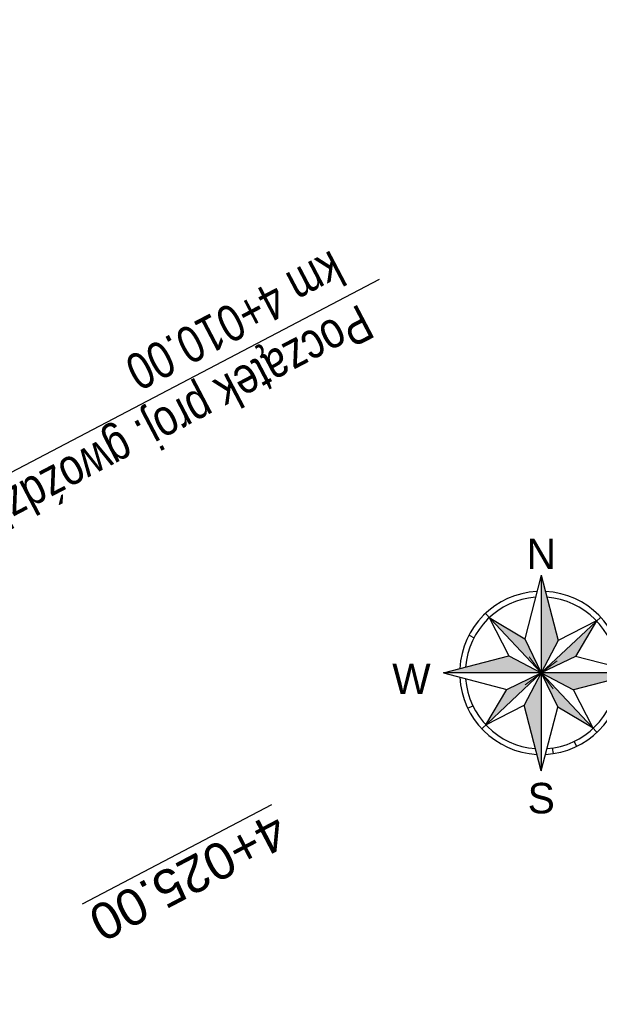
# Model space of a CAD drawing. Header units: metres. Extents: x 7529682 to 7533711, y 5721195 to 5727842.
# Tile 25 of 232: x 7531601 to 7531621, y 5724247 to 5724280. Entities that reach past the tile are written whole.
import ezdxf
from ezdxf.enums import TextEntityAlignment as Align

# ---------------------------------------------------------------- set-up
doc = ezdxf.new("R2010")
doc.units = ezdxf.units.M
doc.layers.add('D-hatch-ciag-pieszo-rowerowy', color=7, linetype='Continuous', lineweight=13, true_color=0xff9f80)
doc.layers.add('D-przekroje-pop', color=7, linetype='Continuous', lineweight=50, true_color=0x000099)
doc.layers.add('D-hatch-pobocza', color=131, linetype='Continuous')
doc.layers.add('D-opisy', color=2, linetype='Continuous', lineweight=30)
doc.layers.add('PARSI', color=252, linetype='Continuous', lineweight=13)
doc.styles.add('2mm08', font='arial.ttf', dxfattribs={"width": 0.8})
doc.styles.add('North Arrow Text', font='txt', dxfattribs={"height": 0.1})
doc.styles.get("Standard").update_dxf_attribs({"font": 'arial.ttf'})
pattern_1 = [(45, (0, 0), (-0.3367596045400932, 0.3367596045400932), []), (135, (0, 0), (-0.3367596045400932, -0.3367596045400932), [])]

# ---------------------------------------------------------------- blocks, each defined once
blk = doc.blocks.new('KRZYZ')
at = {"layer": 'PARSI'}
for p, q in [((0, -5), (0, 5)), ((5, 0), (-5, 0))]:
    blk.add_line(p, q, dxfattribs=at)
blk = doc.blocks.new('orientacja')
at = {"layer": 'D-opisy', "lineweight": 25}
h = blk.add_hatch(color=256, dxfattribs=at)
h.paths.add_polyline_path([(6529063.972185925, 5548109.120573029), (6529063.972185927, 5548093.205541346), (6529066.732338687, 5548098.467506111)])
h.paths.add_polyline_path([(6529072.967979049, 5548101.65638588), (6529063.972185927, 5548093.205541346), (6529069.54612154, 5548095.884864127)])
h.paths.add_polyline_path([(6529079.887217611, 5548093.205541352), (6529063.972185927, 5548093.205541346), (6529069.234150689, 5548090.445388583)])
h.paths.add_polyline_path([(6529063.972185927, 5548093.205541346), (6529066.651508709, 5548087.631605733), (6529072.423030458, 5548084.209748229)])
h.paths.add_polyline_path([(6529063.972185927, 5548093.205541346), (6529061.212033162, 5548087.943576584), (6529063.972185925, 5548077.290509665)])
h.paths.add_polyline_path([(6529063.972185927, 5548093.205541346), (6529058.398250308, 5548090.526218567), (6529054.976392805, 5548084.754696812)])
h.paths.add_polyline_path([(6529058.710221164, 5548095.965694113), (6529048.057154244, 5548093.205541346), (6529063.972185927, 5548093.205541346)])
h.paths.add_polyline_path([(6529061.292863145, 5548098.779476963), (6529055.521341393, 5548102.201334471), (6529063.972185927, 5548093.205541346)])
for points in [[(6529063.972185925, 5548109.120573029), (6529061.292863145, 5548098.779476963)], [(6529063.972185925, 5548109.120573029), (6529063.972185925, 5548077.290509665)], [(6529063.972185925, 5548109.120573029), (6529066.732338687, 5548098.467506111)], [(6529063.972185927, 5548093.205541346), (6529054.893742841, 5548102.869403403)], [(6529055.521341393, 5548102.201334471), (6529058.710221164, 5548095.965694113)], [(6529055.521341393, 5548102.201334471), (6529061.292863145, 5548098.779476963)], [(6529063.972185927, 5548093.205541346), (6529073.636047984, 5548102.28398443)], [(6529072.967979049, 5548101.65638588), (6529066.732338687, 5548098.467506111)], [(6529072.967979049, 5548101.65638588), (6529069.54612154, 5548095.884864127)], [(6529052.23026827, 5548099.364740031), (6529053.041994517, 5548098.93895071)], [(6529061.292863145, 5548098.779476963), (6529063.972185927, 5548093.205541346)], [(6529066.732338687, 5548098.467506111), (6529063.972185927, 5548093.205541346)], [(6529075.922519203, 5548098.949920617), (6529075.096385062, 5548098.552808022)], [(6529048.057154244, 5548093.205541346), (6529058.710221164, 5548095.965694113)], [(6529058.710221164, 5548095.965694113), (6529063.972185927, 5548093.205541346)], [(6529069.54612154, 5548095.884864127), (6529063.972185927, 5548093.205541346)], [(6529079.887217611, 5548093.205541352), (6529069.54612154, 5548095.884864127)], [(6529079.887217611, 5548093.205541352), (6529048.057154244, 5548093.205541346)], [(6529048.057154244, 5548093.205541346), (6529058.398250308, 5548090.526218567)], [(6529063.972185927, 5548093.205541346), (6529054.308323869, 5548084.12709827)], [(6529058.398250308, 5548090.526218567), (6529063.972185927, 5548093.205541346)], [(6529063.972185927, 5548093.205541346), (6529061.212033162, 5548087.943576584)], [(6529063.972185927, 5548093.205541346), (6529073.05062901, 5548083.541679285)], [(6529063.972185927, 5548093.205541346), (6529069.234150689, 5548090.445388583)], [(6529063.972185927, 5548093.205541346), (6529066.651508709, 5548087.631605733)], [(6529079.887217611, 5548093.205541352), (6529069.234150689, 5548090.445388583)], [(6529054.976392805, 5548084.754696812), (6529058.398250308, 5548090.526218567)], [(6529072.423030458, 5548084.209748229), (6529069.234150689, 5548090.445388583)], [(6529052.021852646, 5548087.461162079), (6529052.847986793, 5548087.858274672)], [(6529054.976392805, 5548084.754696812), (6529061.212033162, 5548087.943576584)], [(6529063.972185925, 5548077.290509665), (6529061.212033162, 5548087.943576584)], [(6529063.972185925, 5548077.290509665), (6529066.651508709, 5548087.631605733)], [(6529072.423030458, 5548084.209748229), (6529066.651508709, 5548087.631605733)], [(6529074.902377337, 5548087.47213199), (6529075.71410358, 5548087.046342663)], [(6529069.319452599, 5548082.081342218), (6529069.716565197, 5548081.255208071)], [(6529065.762044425, 5548080.993355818), (6529065.894967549, 5548080.086422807)]]:
    blk.add_lwpolyline(points, dxfattribs=at)
for radius, start, end in [(13.25927443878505, 92.99501604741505, 177.0049839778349), (13.25927443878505, 2.995015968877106, 87.00498400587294), (12.34265235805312, 94.34344582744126, 175.6565541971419), (12.34265235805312, 4.343445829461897, 85.65655417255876), (13.25927443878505, 182.9950159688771, 267.0049840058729), (12.34265235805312, 184.3434458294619, 265.6565541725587), (13.25927443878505, 272.995016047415, 357.004983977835), (12.34265235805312, 274.3434458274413, 355.6565541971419)]:
    blk.add_arc((6529063.972185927, 5548093.205541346), radius, start, end, dxfattribs=at)
at = {"layer": 'D-opisy', "lineweight": 25, "xscale": 0.6489600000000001, "yscale": 0.6489600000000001, "zscale": 0.6489600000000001, "rotation": 306.822681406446}
blk.add_blockref('KRZYZ', (6529063.972185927, 5548093.205541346), dxfattribs=at)
at = {"layer": 'D-opisy', "lineweight": 25, "style": 'North Arrow Text'}
for s, p in [('N', (6529063.972185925, 5548108.607069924)), ('W', (6529042.870549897, 5548088.289529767)), ('E', (6529084.276654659, 5548088.289529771)), ('S', (6529063.972185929, 5548068.879700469))]:
    blk.add_text(s, height=4.961558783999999, dxfattribs=at).set_placement(p, align=Align.BOTTOM_CENTER)

msp = doc.modelspace()

# ---------------------------------------------------------------- hatches: boundary and pattern name
at = {"layer": 'D-hatch-ciag-pieszo-rowerowy'}
h = msp.add_hatch(dxfattribs=at)
h.set_pattern_fill('ANSI37', color=256, scale=0.15, style=0)
h.set_pattern_definition(pattern_1)
edge = h.paths.add_edge_path()
edge.add_line((7531611.850669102, 5724194.891773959), (7531614.792923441, 5724196.435476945))
edge.add_line((7531614.792923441, 5724196.435476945), (7531608.229481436, 5724205.006951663))
edge.add_arc((7531630.063519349, 5724221.725946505), 27.50000000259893, 207.7245952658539, 217.442392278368, ccw=False)
edge.add_line((7531605.720684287, 5724208.932339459), (7531593.236041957, 5724232.687296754))
edge.add_line((7531593.236041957, 5724232.687296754), (7531571.713156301, 5724273.71477667))
edge.add_line((7531571.713156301, 5724273.71477667), (7531563.059394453, 5724290.221480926))
edge.add_line((7531563.059394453, 5724290.221480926), (7531560.262448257, 5724290.175655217))
edge.add_line((7531560.262448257, 5724290.175655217), (7531571.622883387, 5724268.506080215))
edge.add_line((7531571.622883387, 5724268.506080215), (7531593.146646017, 5724227.476930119))
edge.add_line((7531593.146646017, 5724227.476930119), (7531605.631288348, 5724203.721972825))
edge.add_arc((7531632.187108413, 5724217.678635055), 29.99999999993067, 207.7245952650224, 217.4423922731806)
edge.add_line((7531608.368157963, 5724199.439731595), (7531611.850669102, 5724194.891773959))
at = {"layer": 'D-hatch-pobocza'}
h = msp.add_hatch(dxfattribs=at)
h.set_pattern_fill('ANSI37', color=256, scale=0.15, style=0)
h.set_pattern_definition(pattern_1)
h.paths.add_polyline_path([(7531607.891778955, 5724199.074953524, -0.04242732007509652), (7531605.100171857, 5724203.442839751), (7531592.615319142, 5724227.198197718), (7531571.091482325, 5724268.227489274), (7531558.466772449, 5724292.308617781), (7531533.230230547, 5724340.482613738), (7531517.651861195, 5724370.197543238), (7531516.434946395, 5724369.562363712), (7531531.900107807, 5724339.93328556), (7531557.226635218, 5724291.658956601), (7531569.851546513, 5724267.577443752), (7531591.375556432, 5724226.547822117), (7531608.842498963, 5724193.312870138), (7531611.311824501, 5724194.608572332)])

# ---------------------------------------------------------------- linework, layer by layer
at = {"layer": 'D-opisy'}
msp.add_line((7531580.633541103, 5724254.081524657), (7531613.758630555, 5724271.452750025), dxfattribs=at)

# ---------------------------------------------------------------- block references
at = {"layer": 'D-opisy', "xscale": 0.2109375, "yscale": 0.2109375, "zscale": 0.2109375}
msp.add_blockref('orientacja', (6154394.868815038, 4553957.030989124), dxfattribs=at)

# ---------------------------------------------------------------- texts
at = {"layer": 'D-opisy', "insert": (7531612.884369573, 5724270.994276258), "char_height": 1.25, "attachment_point": 4, "rotation": 207.67309789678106, "style": '2mm08'}
msp.add_mtext('Początek proj. gwoździowania skarp\\Pkm 4+010.00', dxfattribs=at)
at = {"layer": 'D-przekroje-pop', "lineweight": 30}
msp.add_text('%%U4+025.00', height=1.25, rotation=207.6730978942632, dxfattribs=at).set_placement((7531610.164318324, 5724253.194983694))

doc.saveas('drawing.dxf')
